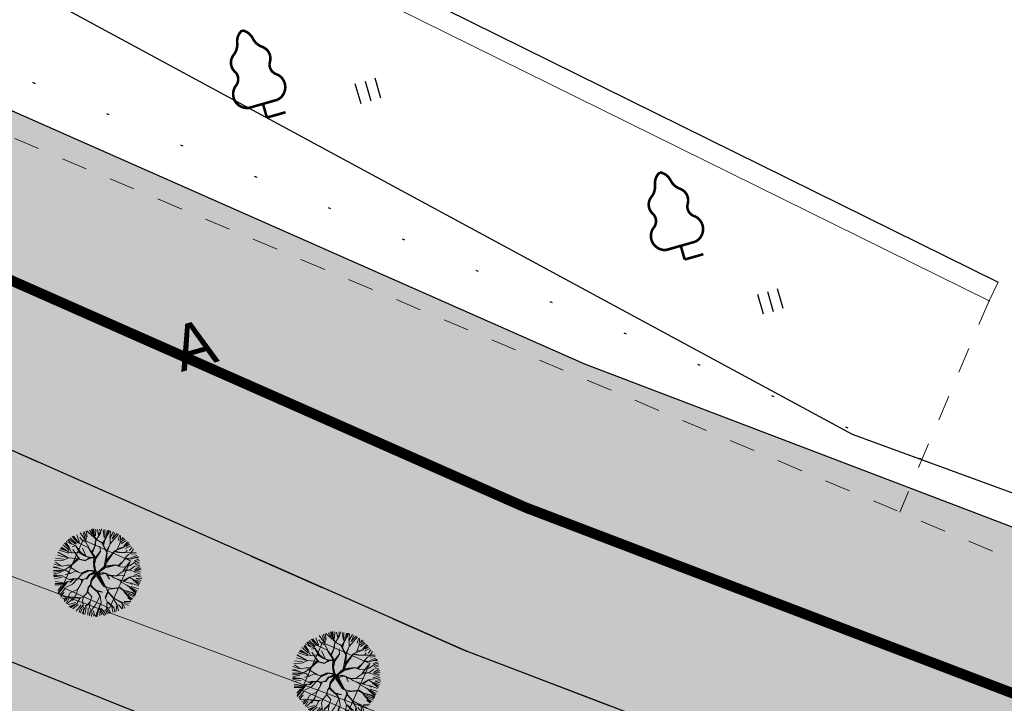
# Model space of a CAD drawing. Extents: x 4085 to 16488, y -65 to 12615.
# Tile 144 of 230: x 15291 to 15329, y 10623 to 10650. Entities that reach past the tile are written whole.
import ezdxf
from ezdxf.xclip import XClip

# ---------------------------------------------------------------- set-up
doc = ezdxf.new("R2010")
doc.units = 0
doc.header["$MEASUREMENT"] = 0
doc.header["$XCLIPFRAME"] = 0
for name, pattern in [('ACAD_ISO03W100', [30, 12, -18]), ('CONTI', [0]), ('STRIHSMALL', [1, 0.5, -0.5]), ('Д_ТРОТ_ТРУБА', [3, 1.5, -1.5]), ('ДОРОГИ_СТРОЯЩ', [9, 8, -1]), ('Контура низ откосов  Штриховая 0.1-0.5 - - - - - - -', [0.6, 0.1, -0.5]), ('РА_КОНТУРЫ', [1.5, 0, -1.5])]:
    doc.linetypes.add(name, pattern=pattern)
doc.layers.get('0').update_dxf_attribs({"color": 250, "linetype": 'CONTI'})
for name, color, linetype in [('(013) Газ', 30, 'ИК_Газопровод -------г--------'), ('(014) Водопровод', 5, 'ИК_Водопровод -------в--------'), ('(025) Дорога', 7, 'Continuous'), ('(036) Растительность', 7, 'Continuous'), ('(037) Контуры', 7, 'Контура низ откосов  Штриховая 0.1-0.5 - - - - - - -'), ('(038) Деревья', 7, 'Continuous'), ('(040) Ограда', 7, 'Continuous'), ('PI_TTDEFAULT', 5, 'CONTI')]:
    doc.layers.add(name, color=color, linetype=linetype)
for name, color, linetype, lineweight in [('.', 7, 'Continuous', 15), ('0ZG - GOR-INCE', 5, 'Continuous', 15), ('Cayxanh1', 98, 'Continuous', 30)]:
    doc.layers.add(name, color=color, linetype=linetype, lineweight=lineweight)
doc.styles.add('BM-431', font='txt')
doc.styles.get("Standard").update_dxf_attribs({"font": 'times.ttf'})
doc.linetypes.add('ИК_Водопровод -------в--------', pattern='A,9,-0.6,["В",Standard,S=1.2,R=0,X=0,Y=-0.6],-1.2', length=10.8)
doc.linetypes.add('ИК_Газопровод -------г--------', pattern='A,9,-0.6,["Г",Standard,S=1.2,R=0,X=0,Y=-0.6],-1.2', length=10.8)
doc.linetypes.add('ОГРАДА_ГЛИН', pattern='A,4,["|",Standard,S=0.8,R=0,X=0,Y=-0.8],0.5,["|",Standard,S=0.8,R=0,X=0,Y=-0.8],3.5', length=8)

# ---------------------------------------------------------------- blocks, each defined once
blk = doc.blocks.new('wedwedwedewdewd')
at = {"layer": '.', "linetype": 'Continuous'}
h = blk.add_hatch(color=256, dxfattribs=at)
h.dxf.hatch_style = 1
h.set_gradient(color1=(255, 217, 179), color2=(255, 209, 163), one_color=1, tint=0.82, name='HEMISPHERICAL')
h.paths.add_polyline_path([(16128.663, 10756.61), (16126.663, 10756.61), (16126.663, 10760.21), (16128.663, 10760.21)])
h.paths.add_polyline_path([(16137.663, 10756.61), (16139.663, 10756.61), (16139.663, 10760.21), (16137.663, 10760.21)])
h = blk.add_hatch(color=256, dxfattribs=at)
h.dxf.hatch_style = 1
h.set_gradient(color1=(255, 127, 127), color2=(255, 133, 133), one_color=1, tint=0.76, name='HEMISPHERICAL')
h.paths.add_polyline_path([(16133.163, 10760.21), (16133.163, 10756.61), (16137.663, 10756.61), (16137.663, 10760.21)])
h.paths.add_polyline_path([(16133.163, 10760.21), (16133.163, 10756.61), (16128.663, 10756.61), (16128.663, 10760.21)])
at = {"linetype": 'Continuous'}
for points in [[(16128.663, 10756.61), (16126.663, 10756.61), (16126.663, 10760.21), (16128.663, 10760.21)], [(16133.163, 10760.21), (16133.163, 10756.61), (16128.663, 10756.61), (16128.663, 10760.21)], [(16133.163, 10760.21), (16133.163, 10756.61), (16137.663, 10756.61), (16137.663, 10760.21)], [(16137.663, 10756.61), (16139.663, 10756.61), (16139.663, 10760.21), (16137.663, 10760.21)]]:
    blk.add_lwpolyline(points, close=True, dxfattribs=at)
for points in [[(16126.663, 10760.21), (16128.663, 10756.61)], [(16128.663, 10760.21), (16126.663, 10756.61)], [(16137.663, 10760.21), (16139.663, 10756.61)], [(16139.663, 10760.21), (16137.663, 10756.61)]]:
    blk.add_lwpolyline(points, dxfattribs=at)
blk = doc.blocks.new('qwdwqdwqdwqdwqdwqdwqdwqdwqdwq')
at = {"layer": 'Cayxanh1', "lineweight": 18, "extrusion": (-1.80213e-06, 5.58366e-05, 1)}
for p, q in [((16015.253, 11063.055, 9.176), (16015.163, 11063.169, 9.175)), ((16015.177, 11063.169, 9.175), (16015.25, 11063.073, 9.176)), ((16015.25, 11063.073, 9.176), (16015.192, 11063.183, 9.175)), ((16015.272, 11063.062, 9.176), (16015.203, 11063.191, 9.175)), ((16015.238, 11063.201, 9.175), (16015.289, 11063.08, 9.176)), ((16015.273, 11063.205, 9.175), (16015.337, 11063.119, 9.175)), ((16015.308, 11063.231, 9.175), (16015.342, 11063.192, 9.175)), ((16015.345, 11063.131, 9.175), (16015.324, 11063.175, 9.175)), ((16015.326, 11062.988, 9.176), (16015.353, 11063.168, 9.175)), ((16015.353, 11063.168, 9.175), (16015.342, 11063.249, 9.175)), ((16015.377, 11063.248, 9.175), (16015.457, 11063.118, 9.175)), ((16015.485, 11063.094, 9.176), (16015.405, 11063.263, 9.175)), ((16015.454, 11063.269, 9.175), (16015.479, 11063.174, 9.175)), ((16015.485, 11063.207, 9.175), (16015.474, 11063.28, 9.175)), ((16015.488, 11063.104, 9.176), (16015.485, 11063.207, 9.175)), ((16015.486, 11063.28, 9.175), (16015.492, 11063.211, 9.175)), ((16015.488, 11063.075, 9.176), (16015.5, 11063.284, 9.175)), ((16015.554, 11063.16, 9.175), (16015.515, 11063.28, 9.175)), ((16015.558, 11063.163, 9.175), (16015.574, 11063.291, 9.175)), ((16015.608, 11063.053, 9.176), (16015.558, 11063.163, 9.175)), ((16015.604, 11063.156, 9.175), (16015.652, 11063.289, 9.175)), ((16015.605, 11063.285, 9.175), (16015.604, 11063.156, 9.175)), ((16015.612, 11063.053, 9.176), (16015.683, 11063.29, 9.175)), ((16015.708, 11063.271, 9.175), (16015.725, 11063.177, 9.175)), ((16015.774, 11063.155, 9.175), (16015.727, 11063.286, 9.175)), ((16015.781, 11063.008, 9.176), (16015.774, 11063.155, 9.175)), ((16015.776, 11063.211, 9.175), (16015.811, 11063.271, 9.175)), ((16015.777, 11063.267, 9.175), (16015.776, 11063.211, 9.175)), ((16015.778, 11063.158, 9.175), (16015.833, 11063.256, 9.175)), ((16015.867, 11063.241, 9.175), (16015.806, 11063.142, 9.175)), ((16015.866, 11063.12, 9.176), (16015.897, 11063.227, 9.175)), ((16015.872, 11063.095, 9.176), (16015.931, 11063.223, 9.175)), ((16015.914, 11063.133, 9.175), (16015.953, 11063.201, 9.175)), ((16015.914, 11063.094, 9.176), (16015.991, 11063.18, 9.175)), ((16016, 11063.089, 9.176), (16016.017, 11063.166, 9.175)), ((16015.147, 11062.926, 9.176), (16014.992, 11063.013, 9.176)), ((16015.044, 11063.039, 9.176), (16015.147, 11062.926, 9.176)), ((16015.133, 11062.986, 9.176), (16015.056, 11063.071, 9.176)), ((16015.087, 11063.09, 9.176), (16015.147, 11062.995, 9.176)), ((16015.25, 11063.047, 9.176), (16015.093, 11063.1, 9.175)), ((16015.168, 11062.894, 9.176), (16015.133, 11062.986, 9.176)), ((16015.139, 11063.133, 9.175), (16015.208, 11063.089, 9.176)), ((16015.334, 11063.014, 9.176), (16015.253, 11063.055, 9.176)), ((16015.334, 11063.021, 9.176), (16015.272, 11063.062, 9.176)), ((16015.326, 11062.988, 9.176), (16015.355, 11062.893, 9.176)), ((16015.355, 11062.923, 9.176), (16015.326, 11062.988, 9.176)), ((16015.399, 11063.017, 9.176), (16015.334, 11063.021, 9.176)), ((16015.455, 11063.006, 9.176), (16015.334, 11063.014, 9.176)), ((16015.473, 11063.014, 9.176), (16015.399, 11063.017, 9.176)), ((16015.615, 11062.877, 9.176), (16015.455, 11063.006, 9.176)), ((16015.473, 11063.014, 9.176), (16015.488, 11063.104, 9.176)), ((16015.484, 11063.024, 9.176), (16015.488, 11062.999, 9.176)), ((16015.502, 11062.98, 9.176), (16015.488, 11063.075, 9.176)), ((16015.626, 11062.881, 9.176), (16015.502, 11062.98, 9.176)), ((16015.601, 11062.903, 9.176), (16015.612, 11063.049, 9.176)), ((16015.622, 11062.888, 9.176), (16015.608, 11063.053, 9.176)), ((16015.744, 11062.957, 9.176), (16015.781, 11063.008, 9.176)), ((16015.747, 11062.946, 9.176), (16015.828, 11062.971, 9.176)), ((16015.758, 11062.968, 9.176), (16015.832, 11062.975, 9.176)), ((16015.781, 11063.03, 9.176), (16015.872, 11063.099, 9.176)), ((16015.784, 11063.008, 9.176), (16015.872, 11063.095, 9.176)), ((16015.828, 11062.971, 9.176), (16015.949, 11063.025, 9.176)), ((16015.949, 11063.025, 9.176), (16016.133, 11063.108, 9.176)), ((16015.953, 11063.029, 9.176), (16015.96, 11063.076, 9.176)), ((16015.981, 11062.908, 9.176), (16016.018, 11063.01, 9.176)), ((16016.018, 11063.01, 9.176), (16016.048, 11063.05, 9.176)), ((16016.048, 11063.05, 9.176), (16016.063, 11063.149, 9.175)), ((16016.06, 11063.033, 9.176), (16016.146, 11063.08, 9.176)), ((16016.085, 11062.973, 9.176), (16016.172, 11063.058, 9.176)), ((16016.109, 11062.958, 9.176), (16016.201, 11063.053, 9.176)), ((16016.143, 11062.995, 9.176), (16016.209, 11063.042, 9.176)), ((16016.143, 11062.987, 9.176), (16016.216, 11063.027, 9.176)), ((16016.167, 11062.946, 9.176), (16016.236, 11063.006, 9.176)), ((16016.201, 11062.947, 9.176), (16016.26, 11062.99, 9.176)), ((16016.201, 11062.903, 9.176), (16016.274, 11062.963, 9.176)), ((16014.919, 11062.753, 9.176), (16014.831, 11062.79, 9.176)), ((16015.008, 11062.776, 9.176), (16014.841, 11062.812, 9.176)), ((16015.004, 11062.793, 9.176), (16014.858, 11062.846, 9.176)), ((16015.021, 11062.822, 9.176), (16014.879, 11062.885, 9.176)), ((16015.021, 11062.825, 9.176), (16014.894, 11062.888, 9.176)), ((16015.047, 11062.825, 9.176), (16014.905, 11062.903, 9.176)), ((16015.06, 11062.836, 9.176), (16014.953, 11062.949, 9.176)), ((16015.252, 11062.82, 9.176), (16015.021, 11062.822, 9.176)), ((16015.095, 11062.891, 9.176), (16015.022, 11062.931, 9.176)), ((16015.161, 11062.891, 9.176), (16015.095, 11062.891, 9.176)), ((16015.259, 11062.824, 9.176), (16015.168, 11062.894, 9.176)), ((16015.398, 11062.732, 9.176), (16015.252, 11062.82, 9.176)), ((16015.438, 11062.688, 9.176), (16015.267, 11062.806, 9.176)), ((16015.355, 11062.893, 9.176), (16015.351, 11062.769, 9.176)), ((16015.366, 11062.761, 9.176), (16015.355, 11062.923, 9.176)), ((16015.498, 11062.845, 9.176), (16015.447, 11062.936, 9.176)), ((16015.46, 11062.698, 9.176), (16015.494, 11062.841, 9.176)), ((16015.475, 11062.694, 9.176), (16015.498, 11062.845, 9.176)), ((16015.683, 11062.605, 9.176), (16015.615, 11062.877, 9.176)), ((16015.676, 11062.712, 9.176), (16015.626, 11062.881, 9.176)), ((16015.673, 11062.738, 9.176), (16015.736, 11062.942, 9.176)), ((16015.684, 11062.716, 9.176), (16015.706, 11062.803, 9.176)), ((16015.694, 11062.704, 9.176), (16015.744, 11062.957, 9.176)), ((16015.922, 11062.736, 9.176), (16015.966, 11062.835, 9.176)), ((16015.944, 11062.736, 9.176), (16015.958, 11062.783, 9.176)), ((16015.958, 11062.783, 9.176), (16015.985, 11062.9, 9.176)), ((16015.985, 11062.9, 9.176), (16016.109, 11062.958, 9.176)), ((16015.992, 11062.923, 9.176), (16016.106, 11062.955, 9.176)), ((16016.028, 11062.75, 9.176), (16016.131, 11062.827, 9.176)), ((16016.05, 11062.681, 9.176), (16016.095, 11062.882, 9.176)), ((16016.131, 11062.827, 9.176), (16016.201, 11062.947, 9.176)), ((16016.16, 11062.742, 9.176), (16016.223, 11062.852, 9.176)), ((16016.218, 11062.89, 9.176), (16016.278, 11062.932, 9.176)), ((16016.235, 11062.86, 9.176), (16016.295, 11062.902, 9.176)), ((16016.243, 11062.786, 9.176), (16016.304, 11062.881, 9.176)), ((16016.248, 11062.753, 9.176), (16016.336, 11062.869, 9.176)), ((16016.248, 11062.753, 9.176), (16016.355, 11062.847, 9.176)), ((16016.269, 11062.743, 9.176), (16016.359, 11062.803, 9.176)), ((16016.277, 11062.679, 9.176), (16016.368, 11062.777, 9.176)), ((16014.892, 11062.588, 9.176), (16014.764, 11062.574, 9.176)), ((16014.772, 11062.589, 9.176), (16014.845, 11062.592, 9.176)), ((16014.944, 11062.581, 9.176), (16014.775, 11062.611, 9.176)), ((16014.938, 11062.613, 9.176), (16014.788, 11062.665, 9.176)), ((16014.937, 11062.643, 9.176), (16014.802, 11062.706, 9.176)), ((16014.93, 11062.742, 9.176), (16014.814, 11062.756, 9.176)), ((16014.921, 11062.665, 9.176), (16014.818, 11062.73, 9.176)), ((16015.021, 11062.752, 9.176), (16014.919, 11062.753, 9.176)), ((16015.006, 11062.591, 9.176), (16014.937, 11062.643, 9.176)), ((16015.002, 11062.591, 9.176), (16014.944, 11062.581, 9.176)), ((16015.018, 11062.749, 9.176), (16014.963, 11062.709, 9.176)), ((16015.174, 11062.543, 9.176), (16014.995, 11062.661, 9.176)), ((16015.116, 11062.657, 9.176), (16015.002, 11062.591, 9.176)), ((16015.16, 11062.671, 9.176), (16015.021, 11062.752, 9.176)), ((16015.131, 11062.668, 9.176), (16015.021, 11062.749, 9.176)), ((16015.105, 11062.594, 9.176), (16015.189, 11062.55, 9.176)), ((16015.251, 11062.641, 9.176), (16015.116, 11062.657, 9.176)), ((16015.244, 11062.652, 9.176), (16015.131, 11062.668, 9.176)), ((16015.277, 11062.652, 9.176), (16015.157, 11062.759, 9.176)), ((16015.27, 11062.644, 9.176), (16015.16, 11062.671, 9.176)), ((16015.347, 11062.644, 9.176), (16015.262, 11062.645, 9.176)), ((16015.376, 11062.659, 9.176), (16015.27, 11062.644, 9.176)), ((16015.383, 11062.659, 9.176), (16015.306, 11062.568, 9.176)), ((16015.361, 11062.655, 9.176), (16015.306, 11062.568, 9.176)), ((16015.427, 11062.688, 9.176), (16015.376, 11062.659, 9.176)), ((16015.431, 11062.673, 9.176), (16015.383, 11062.659, 9.176)), ((16015.471, 11062.684, 9.176), (16015.398, 11062.732, 9.176)), ((16015.431, 11062.673, 9.176), (16015.474, 11062.57, 9.176)), ((16015.457, 11062.647, 9.176), (16015.438, 11062.688, 9.176)), ((16015.485, 11062.555, 9.176), (16015.46, 11062.68, 9.176)), ((16015.492, 11062.567, 9.176), (16015.471, 11062.684, 9.176)), ((16015.604, 11062.442, 9.176), (16015.683, 11062.605, 9.176)), ((16015.604, 11062.442, 9.176), (16015.697, 11062.595, 9.176)), ((16015.646, 11062.485, 9.176), (16015.705, 11062.583, 9.176)), ((16015.694, 11062.697, 9.176), (16015.676, 11062.712, 9.176)), ((16015.697, 11062.595, 9.176), (16015.68, 11062.693, 9.176)), ((16015.705, 11062.595, 9.176), (16015.694, 11062.697, 9.176)), ((16015.705, 11062.635, 9.176), (16015.87, 11062.729, 9.176)), ((16015.712, 11062.613, 9.176), (16015.844, 11062.7, 9.176)), ((16015.716, 11062.595, 9.176), (16015.878, 11062.721, 9.176)), ((16015.87, 11062.729, 9.176), (16015.944, 11062.736, 9.176)), ((16015.878, 11062.721, 9.176), (16015.973, 11062.728, 9.176)), ((16015.972, 11062.542, 9.176), (16016.053, 11062.677, 9.176)), ((16015.973, 11062.728, 9.176), (16016.028, 11062.75, 9.176)), ((16015.983, 11062.542, 9.176), (16016.119, 11062.611, 9.176)), ((16016.053, 11062.677, 9.176), (16016.156, 11062.742, 9.176)), ((16016.057, 11062.703, 9.176), (16016.16, 11062.746, 9.176)), ((16016.122, 11062.497, 9.176), (16016.21, 11062.614, 9.176)), ((16016.151, 11062.508, 9.176), (16016.218, 11062.621, 9.176)), ((16016.156, 11062.742, 9.176), (16016.248, 11062.753, 9.176)), ((16016.21, 11062.614, 9.176), (16016.339, 11062.705, 9.176)), ((16016.218, 11062.614, 9.176), (16016.445, 11062.587, 9.176)), ((16016.302, 11062.593, 9.176), (16016.44, 11062.557, 9.176)), ((16016.337, 11062.653, 9.176), (16016.441, 11062.691, 9.176)), ((16016.337, 11062.648, 9.176), (16016.445, 11062.648, 9.176)), ((16016.337, 11062.618, 9.176), (16016.445, 11062.622, 9.176)), ((16016.339, 11062.705, 9.176), (16016.42, 11062.708, 9.176)), ((16016.346, 11062.713, 9.176), (16016.398, 11062.747, 9.176)), ((16014.756, 11062.49, 9.176), (16014.969, 11062.482, 9.176)), ((16014.907, 11062.42, 9.176), (16014.756, 11062.373, 9.176)), ((16014.98, 11062.482, 9.176), (16014.76, 11062.501, 9.176)), ((16014.951, 11062.566, 9.176), (16014.761, 11062.541, 9.176)), ((16014.95, 11062.471, 9.176), (16014.769, 11062.442, 9.176)), ((16014.99, 11062.482, 9.176), (16014.898, 11062.387, 9.176)), ((16015.166, 11062.543, 9.176), (16014.99, 11062.482, 9.176)), ((16015.148, 11062.532, 9.176), (16015.089, 11062.375, 9.176)), ((16015.167, 11062.528, 9.176), (16015.096, 11062.378, 9.176)), ((16015.306, 11062.568, 9.176), (16015.166, 11062.543, 9.176)), ((16015.17, 11062.532, 9.176), (16015.299, 11062.56, 9.176)), ((16015.426, 11062.413, 9.176), (16015.326, 11062.311, 9.176)), ((16015.429, 11062.41, 9.176), (16015.345, 11062.311, 9.176)), ((16015.359, 11062.311, 9.176), (16015.448, 11062.413, 9.176)), ((16015.54, 11062.456, 9.176), (16015.426, 11062.413, 9.176)), ((16015.551, 11062.442, 9.176), (16015.429, 11062.41, 9.176)), ((16015.554, 11062.445, 9.176), (16015.482, 11062.548, 9.176)), ((16015.546, 11062.471, 9.176), (16015.485, 11062.555, 9.176)), ((16015.604, 11062.442, 9.176), (16015.488, 11062.34, 9.176)), ((16015.55, 11062.486, 9.176), (16015.492, 11062.567, 9.176)), ((16015.492, 11062.354, 9.176), (16015.565, 11062.453, 9.176)), ((16015.583, 11062.445, 9.176), (16015.492, 11062.354, 9.176)), ((16015.609, 11062.441, 9.176), (16015.546, 11062.471, 9.176)), ((16015.609, 11062.441, 9.176), (16015.55, 11062.486, 9.176)), ((16015.583, 11062.416, 9.176), (16015.557, 11062.27, 9.176)), ((16015.604, 11062.442, 9.176), (16015.561, 11062.262, 9.176)), ((16015.604, 11062.442, 9.176), (16015.627, 11062.379, 9.176)), ((16015.631, 11062.463, 9.176), (16015.624, 11062.441, 9.176)), ((16015.624, 11062.441, 9.176), (16015.638, 11062.382, 9.176)), ((16015.638, 11062.382, 9.176), (16015.645, 11062.441, 9.176)), ((16015.645, 11062.441, 9.176), (16015.646, 11062.485, 9.176)), ((16015.646, 11062.452, 9.176), (16015.719, 11062.499, 9.176)), ((16015.649, 11062.438, 9.176), (16015.705, 11062.481, 9.176)), ((16015.653, 11062.43, 9.176), (16015.864, 11062.264, 9.176)), ((16015.653, 11062.412, 9.176), (16015.816, 11062.286, 9.176)), ((16015.656, 11062.375, 9.176), (16015.653, 11062.412, 9.176)), ((16015.664, 11062.423, 9.176), (16015.748, 11062.492, 9.176)), ((16015.705, 11062.481, 9.176), (16015.756, 11062.499, 9.176)), ((16015.748, 11062.492, 9.176), (16015.785, 11062.492, 9.176)), ((16015.756, 11062.499, 9.176), (16015.869, 11062.499, 9.176)), ((16015.785, 11062.492, 9.176), (16015.876, 11062.425, 9.176)), ((16015.807, 11062.481, 9.176), (16015.884, 11062.495, 9.176)), ((16015.858, 11062.499, 9.176), (16015.972, 11062.542, 9.176)), ((16015.869, 11062.499, 9.176), (16015.942, 11062.483, 9.176)), ((16015.899, 11062.498, 9.176), (16015.976, 11062.542, 9.176)), ((16015.942, 11062.483, 9.176), (16016.122, 11062.497, 9.176)), ((16016.005, 11062.483, 9.176), (16016.082, 11062.479, 9.176)), ((16016.063, 11062.49, 9.176), (16016.118, 11062.461, 9.176)), ((16016.118, 11062.461, 9.176), (16016.228, 11062.453, 9.176)), ((16016.133, 11062.501, 9.176), (16016.269, 11062.515, 9.176)), ((16016.228, 11062.453, 9.176), (16016.455, 11062.411, 9.176)), ((16016.269, 11062.515, 9.176), (16016.32, 11062.511, 9.176)), ((16016.271, 11062.455, 9.176), (16016.452, 11062.437, 9.176)), ((16016.276, 11062.528, 9.176), (16016.44, 11062.536, 9.176)), ((16016.301, 11062.433, 9.176), (16016.451, 11062.385, 9.176)), ((16016.314, 11062.468, 9.176), (16016.461, 11062.484, 9.176)), ((16014.898, 11062.387, 9.176), (16014.762, 11062.321, 9.176)), ((16014.885, 11062.269, 9.176), (16014.773, 11062.257, 9.176)), ((16014.927, 11062.28, 9.176), (16014.785, 11062.303, 9.176)), ((16014.85, 11062.215, 9.176), (16014.788, 11062.201, 9.176)), ((16014.887, 11062.215, 9.176), (16014.795, 11062.19, 9.176)), ((16014.966, 11062.204, 9.176), (16014.819, 11062.14, 9.176)), ((16014.96, 11062.222, 9.176), (16014.832, 11062.219, 9.176)), ((16015.059, 11062.236, 9.176), (16014.887, 11062.215, 9.176)), ((16015.016, 11062.342, 9.176), (16014.927, 11062.28, 9.176)), ((16015.1, 11062.371, 9.176), (16014.985, 11062.2, 9.176)), ((16015.096, 11062.378, 9.176), (16015.016, 11062.342, 9.176)), ((16015.272, 11062.304, 9.176), (16015.056, 11062.331, 9.176)), ((16015.143, 11062.217, 9.176), (16015.058, 11062.163, 9.176)), ((16015.139, 11062.221, 9.176), (16015.059, 11062.236, 9.176)), ((16015.209, 11062.297, 9.176), (16015.139, 11062.221, 9.176)), ((16015.345, 11062.311, 9.176), (16015.209, 11062.297, 9.176)), ((16015.352, 11062.307, 9.176), (16015.263, 11062.048, 9.176)), ((16015.406, 11062.208, 9.176), (16015.348, 11062.201, 9.176)), ((16015.399, 11062.208, 9.176), (16015.409, 11062.098, 9.176)), ((16015.447, 11062.241, 9.176), (16015.406, 11062.208, 9.176)), ((16015.465, 11062.263, 9.176), (16015.407, 11062.212, 9.176)), ((16015.409, 11062.084, 9.176), (16015.414, 11062.205, 9.176)), ((16015.473, 11062.256, 9.176), (16015.447, 11062.241, 9.176)), ((16015.484, 11062.358, 9.176), (16015.465, 11062.263, 9.176)), ((16015.488, 11062.34, 9.176), (16015.473, 11062.256, 9.176)), ((16015.561, 11062.262, 9.176), (16015.582, 11062.171, 9.176)), ((16015.609, 11062.379, 9.176), (16015.575, 11062.266, 9.176)), ((16015.575, 11062.266, 9.176), (16015.589, 11062.178, 9.176)), ((16015.627, 11062.379, 9.176), (16015.824, 11062.253, 9.176)), ((16015.813, 11062.272, 9.176), (16015.656, 11062.375, 9.176)), ((16015.816, 11062.286, 9.176), (16015.674, 11062.379, 9.176)), ((16015.864, 11062.264, 9.176), (16015.813, 11062.272, 9.176)), ((16015.824, 11062.253, 9.176), (16015.894, 11062.249, 9.176)), ((16015.875, 11062.264, 9.176), (16015.912, 11062.264, 9.176)), ((16015.894, 11062.249, 9.176), (16015.941, 11062.19, 9.176)), ((16015.912, 11062.264, 9.176), (16015.988, 11062.281, 9.176)), ((16015.93, 11062.242, 9.176), (16015.955, 11062.19, 9.176)), ((16015.933, 11062.242, 9.176), (16016.007, 11062.278, 9.176)), ((16015.988, 11062.281, 9.176), (16016.128, 11062.362, 9.176)), ((16016.007, 11062.278, 9.176), (16016.125, 11062.35, 9.176)), ((16016.125, 11062.35, 9.176), (16016.223, 11062.332, 9.176)), ((16016.128, 11062.362, 9.176), (16016.212, 11062.342, 9.176)), ((16016.212, 11062.342, 9.176), (16016.399, 11062.36, 9.176)), ((16016.223, 11062.332, 9.176), (16016.373, 11062.269, 9.176)), ((16016.362, 11062.257, 9.176), (16016.227, 11062.324, 9.176)), ((16016.388, 11062.374, 9.176), (16016.234, 11062.346, 9.176)), ((16016.284, 11062.33, 9.176), (16016.443, 11062.325, 9.176)), ((16016.322, 11062.304, 9.176), (16016.451, 11062.299, 9.176)), ((16016.343, 11062.244, 9.176), (16016.421, 11062.221, 9.176)), ((16016.427, 11062.239, 9.176), (16016.362, 11062.257, 9.176)), ((16016.435, 11062.25, 9.176), (16016.366, 11062.265, 9.176)), ((16016.373, 11062.269, 9.176), (16016.443, 11062.264, 9.176)), ((16016.457, 11062.367, 9.176), (16016.388, 11062.374, 9.176)), ((16016.399, 11062.36, 9.176), (16016.454, 11062.341, 9.176)), ((16016.457, 11062.356, 9.176), (16016.414, 11062.363, 9.176)), ((16014.985, 11062.2, 9.176), (16014.827, 11062.105, 9.176)), ((16015.021, 11062.115, 9.176), (16014.856, 11062.065, 9.176)), ((16014.93, 11062.072, 9.176), (16014.856, 11062.057, 9.176)), ((16014.961, 11062.161, 9.176), (16014.858, 11062.084, 9.176)), ((16014.867, 11062.043, 9.176), (16014.93, 11062.072, 9.176)), ((16014.875, 11062.028, 9.176), (16015.01, 11062.108, 9.176)), ((16015.026, 11062.083, 9.176), (16014.9, 11062.002, 9.176)), ((16015.168, 11062.103, 9.176), (16015.021, 11062.115, 9.176)), ((16015.157, 11062.049, 9.176), (16015.085, 11061.767, 9.176)), ((16015.149, 11062.052, 9.176), (16015.098, 11061.961, 9.176)), ((16015.212, 11062.07, 9.176), (16015.149, 11062.052, 9.176)), ((16015.263, 11062.048, 9.176), (16015.163, 11061.935, 9.176)), ((16015.238, 11062.158, 9.176), (16015.168, 11062.103, 9.176)), ((16015.175, 11062.1, 9.176), (16015.238, 11062.143, 9.176)), ((16015.238, 11062.143, 9.176), (16015.201, 11062.07, 9.176)), ((16015.252, 11062.154, 9.176), (16015.212, 11062.07, 9.176)), ((16015.348, 11062.201, 9.176), (16015.238, 11062.158, 9.176)), ((16015.355, 11062.194, 9.176), (16015.252, 11062.154, 9.176)), ((16015.399, 11062.186, 9.176), (16015.355, 11062.194, 9.176)), ((16015.409, 11062.098, 9.176), (16015.391, 11061.992, 9.176)), ((16015.592, 11062.017, 9.176), (16015.559, 11061.925, 9.176)), ((16015.575, 11062.167, 9.176), (16015.567, 11062.112, 9.176)), ((16015.567, 11062.112, 9.176), (16015.585, 11062.009, 9.176)), ((16015.586, 11062.156, 9.176), (16015.571, 11062.116, 9.176)), ((16015.571, 11062.116, 9.176), (16015.596, 11062.024, 9.176)), ((16015.582, 11062.171, 9.176), (16015.626, 11062.145, 9.176)), ((16015.589, 11062.178, 9.176), (16015.641, 11062.152, 9.176)), ((16015.596, 11062.024, 9.176), (16015.702, 11061.972, 9.176)), ((16015.626, 11062.145, 9.176), (16015.765, 11062.104, 9.176)), ((16015.641, 11062.152, 9.176), (16015.746, 11062.118, 9.176)), ((16015.86, 11062.143, 9.176), (16015.725, 11062.126, 9.176)), ((16015.765, 11062.118, 9.176), (16015.841, 11062.056, 9.176)), ((16015.765, 11062.104, 9.176), (16015.838, 11062.045, 9.176)), ((16015.768, 11062.118, 9.176), (16015.86, 11062.143, 9.176)), ((16015.838, 11062.045, 9.176), (16015.829, 11061.862, 9.176)), ((16015.845, 11062.052, 9.176), (16015.914, 11061.942, 9.176)), ((16015.937, 11062.187, 9.176), (16015.944, 11062.066, 9.176)), ((16015.941, 11062.19, 9.176), (16016.105, 11062.116, 9.176)), ((16015.944, 11062.066, 9.176), (16016.013, 11062.011, 9.176)), ((16015.959, 11062.066, 9.176), (16015.948, 11062.183, 9.176)), ((16015.955, 11062.19, 9.176), (16016.101, 11062.127, 9.176)), ((16016.094, 11062.113, 9.176), (16016.211, 11062.032, 9.176)), ((16016.101, 11062.127, 9.176), (16016.28, 11062.104, 9.176)), ((16016.105, 11062.116, 9.176), (16016.292, 11062.119, 9.176)), ((16016.209, 11062.012, 9.176), (16016.247, 11061.908, 9.176)), ((16016.211, 11062.032, 9.176), (16016.284, 11061.936, 9.176)), ((16016.239, 11062.042, 9.176), (16016.329, 11062.003, 9.176)), ((16016.28, 11062.104, 9.176), (16016.338, 11062.012, 9.176)), ((16016.292, 11062.119, 9.176), (16016.416, 11062.158, 9.176)), ((16016.304, 11062.102, 9.176), (16016.372, 11062.033, 9.176)), ((16016.313, 11062.145, 9.176), (16016.429, 11062.2, 9.176)), ((16016.325, 11062.111, 9.176), (16016.416, 11062.11, 9.176)), ((16015.085, 11061.997, 9.176), (16014.935, 11061.959, 9.176)), ((16015.094, 11061.984, 9.176), (16014.951, 11061.924, 9.176)), ((16015.098, 11061.961, 9.176), (16014.958, 11061.896, 9.176)), ((16015.081, 11061.924, 9.176), (16015.054, 11061.821, 9.176)), ((16015.123, 11061.997, 9.176), (16015.078, 11061.782, 9.176)), ((16015.162, 11061.902, 9.176), (16015.123, 11061.751, 9.176)), ((16015.179, 11061.837, 9.176), (16015.149, 11061.742, 9.176)), ((16015.5, 11061.852, 9.176), (16015.228, 11061.77, 9.176)), ((16015.246, 11061.777, 9.176), (16015.522, 11061.874, 9.176)), ((16015.291, 11061.876, 9.176), (16015.279, 11061.715, 9.176)), ((16015.391, 11061.992, 9.176), (16015.291, 11061.876, 9.176)), ((16015.408, 11061.893, 9.176), (16015.389, 11061.758, 9.176)), ((16015.394, 11061.999, 9.176), (16015.408, 11061.893, 9.176)), ((16015.503, 11061.852, 9.176), (16015.492, 11061.743, 9.176)), ((16015.562, 11061.918, 9.176), (16015.503, 11061.852, 9.176)), ((16015.559, 11061.925, 9.176), (16015.565, 11061.834, 9.176)), ((16015.565, 11061.834, 9.176), (16015.613, 11061.757, 9.176)), ((16015.705, 11061.848, 9.176), (16015.664, 11061.76, 9.176)), ((16015.716, 11061.851, 9.176), (16015.668, 11061.753, 9.176)), ((16015.702, 11061.972, 9.176), (16015.716, 11061.851, 9.176)), ((16015.709, 11061.881, 9.176), (16015.705, 11061.848, 9.176)), ((16015.716, 11061.851, 9.176), (16015.748, 11061.767, 9.176)), ((16015.829, 11061.862, 9.176), (16015.788, 11061.675, 9.176)), ((16015.906, 11061.927, 9.176), (16015.913, 11061.813, 9.176)), ((16015.914, 11061.942, 9.176), (16015.924, 11061.832, 9.176)), ((16015.921, 11061.832, 9.176), (16015.949, 11061.659, 9.176)), ((16015.924, 11061.832, 9.176), (16016.074, 11061.743, 9.176)), ((16015.954, 11061.845, 9.176), (16016.091, 11061.776, 9.176)), ((16016.013, 11062.011, 9.176), (16016.053, 11061.882, 9.176)), ((16016.024, 11062, 9.176), (16016.17, 11061.959, 9.176)), ((16016.031, 11062.011, 9.176), (16016.177, 11061.962, 9.176)), ((16016.044, 11061.867, 9.176), (16016.104, 11061.797, 9.176)), ((16016.053, 11061.882, 9.176), (16016.144, 11061.812, 9.176)), ((16016.066, 11061.905, 9.176), (16016.16, 11061.84, 9.176)), ((16016.135, 11061.956, 9.176), (16016.19, 11061.87, 9.176)), ((16016.177, 11061.962, 9.176), (16016.228, 11061.885, 9.176)), ((16015.228, 11061.77, 9.176), (16015.151, 11061.723, 9.176)), ((16015.261, 11061.763, 9.176), (16015.204, 11061.708, 9.176)), ((16015.265, 11061.759, 9.176), (16015.239, 11061.695, 9.176)), ((16015.279, 11061.715, 9.176), (16015.253, 11061.678, 9.176)), ((16015.312, 11061.776, 9.176), (16015.303, 11061.656, 9.176)), ((16015.381, 11061.797, 9.176), (16015.324, 11061.66, 9.176)), ((16015.463, 11061.745, 9.176), (16015.35, 11061.651, 9.176)), ((16015.492, 11061.743, 9.176), (16015.378, 11061.619, 9.176)), ((16015.403, 11061.622, 9.176), (16015.473, 11061.713, 9.176)), ((16015.492, 11061.739, 9.176), (16015.418, 11061.615, 9.176)), ((16015.519, 11061.732, 9.176), (16015.462, 11061.612, 9.176)), ((16015.579, 11061.749, 9.176), (16015.539, 11061.598, 9.176)), ((16015.613, 11061.757, 9.176), (16015.59, 11061.673, 9.176)), ((16015.59, 11061.673, 9.176), (16015.601, 11061.595, 9.176)), ((16015.616, 11061.757, 9.176), (16015.689, 11061.602, 9.176)), ((16015.621, 11061.68, 9.176), (16015.63, 11061.602, 9.176)), ((16015.668, 11061.753, 9.176), (16015.663, 11061.599, 9.176)), ((16015.686, 11061.739, 9.176), (16015.72, 11061.61, 9.176)), ((16015.725, 11061.752, 9.176), (16015.78, 11061.619, 9.176)), ((16015.748, 11061.767, 9.176), (16015.887, 11061.649, 9.176)), ((16015.788, 11061.675, 9.176), (16015.813, 11061.62, 9.176)), ((16015.819, 11061.679, 9.176), (16015.849, 11061.623, 9.176)), ((16015.833, 11061.747, 9.176), (16015.906, 11061.665, 9.176)), ((16015.923, 11061.656, 9.176), (16015.909, 11061.806, 9.176)), ((16015.913, 11061.813, 9.176), (16015.938, 11061.66, 9.176)), ((16015.958, 11061.786, 9.176), (16015.992, 11061.699, 9.176)), ((16015.962, 11061.785, 9.176), (16016.022, 11061.734, 9.176))]:
    blk.add_line(p, q, dxfattribs=at)
blk = doc.blocks.new('QWEFEWFEWFEWF')
at = {"lineweight": 0}
h = blk.add_hatch(color=103, dxfattribs=at)
h.dxf.hatch_style = 1
h.paths.add_polyline_path([(15923.366, 10361.293), (15924.366, 10361.293), (15924.366, 10360.293), (15923.366, 10360.293)])
at = {"linetype": 'Continuous', "lineweight": 0}
blk.add_lwpolyline([(15923.366, 10361.293), (15924.366, 10361.293), (15924.366, 10360.293), (15923.366, 10360.293)], close=True, dxfattribs=at)
at = {"linetype": 'Continuous'}
blk.add_blockref('qwdwqdwqdwqdwqdwqdwqdwqdwqdwq', (-91.738, -701.623), dxfattribs=at)
blk = doc.blocks.new('karagach')
at = {"const_width": 0.05}
for points in [[(0, 1.75, 0.246034), (-0.156, 1.546, 0.489079)], [(0, 1.75, -0.246034), (0.156, 1.546, -0.489079)], [(-0.277, 1.346, 0.181567), (-0.156, 1.546, 0.303004)], [(0.277, 1.346, -0.181567), (0.156, 1.546, -0.303004)], [(-0.277, 1.346, 0.430853), (-0.341, 1.004, 0.548276)], [(0.277, 1.346, -0.430853), (0.341, 1.004, -0.548276)], [(-0.42, 0.746, 0.383603), (-0.341, 1.004, 0.352912)], [(0.42, 0.746, -0.383603), (0.341, 1.004, -0.352912)], [(-0.42, 0.746, 0.626949), (-0.291, 0.275, 0.702465)], [(0.42, 0.746, -0.626949), (0.291, 0.275, -0.702465)]]:
    blk.add_lwpolyline(points, format="xyb", dxfattribs=at)
for points in [[(0, 0.275), (-0.291, 0.275)], [(0, 0), (0, 0.275)], [(0, 0.275), (0.291, 0.275)], [(0, 0), (0.375, 0)]]:
    blk.add_lwpolyline(points, dxfattribs=at)
blk.add_lwpolyline([(0, 0), (0, 0.275)])
blk = doc.blocks.new('I04020')
for p, q in [((-0.8, 0), (-0.8, 1.6)), ((0, 1.6), (0, 0)), ((0.8, 0), (0.8, 1.6))]:
    blk.add_line(p, q)
blk = doc.blocks.new('DWQDWQDWQDW')
at = {"layer": '(013) Газ', "color": 253, "elevation": -293.957, "flags": 128}
blk.add_lwpolyline([(16593.835, 8974.11), (16588.965, 8968.737), (16632.987, 8943.083), (16704.89, 8901.987), (16713.495, 8898.602), (16716.296, 8902.061), (16753.916, 8891.037), (16792.227, 8888.711), (16830.895, 8890.879), (16830.509, 8918.831)], dxfattribs=at)
at = {"layer": '(014) Водопровод', "color": 253, "elevation": -0.214, "flags": 128}
blk.add_lwpolyline([(16576.371, 8963.693), (16647.22, 8922.774), (16676.617, 8903.064), (16729.179, 8880.612), (16787.815, 8871.699), (16848.046, 8870.409), (16903.728, 8877.875), (16942.087, 8888.592), (16968.858, 8898.019), (16985.978, 8906.188), (17005.343, 8917.326), (17029.564, 8932.374), (17030.321, 8934.643)], dxfattribs=at)
at = {"layer": '(025) Дорога', "color": 253, "linetype": 'Д_ТРОТ_ТРУБА', "elevation": -0.401, "flags": 128}
blk.add_lwpolyline([(16566.957, 8968.775), (16581.36, 8962.58), (16593.925, 8956.538), (16606.683, 8949.316), (16619.49, 8941.466), (16632.352, 8933.528), (16644.738, 8925.951), (16657.888, 8918.769), (16670.947, 8911.584), (16683.912, 8904.282), (16697.343, 8897.969), (16711.112, 8892.343), (16724.922, 8887.513), (16739.107, 8883.504), (16753.619, 8880.664), (16784.587, 8877.32), (16810.589, 8875.154), (16851.882, 8872.594), (16870.905, 8873.19), (16896.328, 8876.784), (16922.735, 8884.705), (16937.645, 8890.028), (16946.155, 8892.231), (16961.101, 8897.336), (16974.974, 8903.031), (16988.476, 8909.838), (17001.443, 8917.787), (17014.223, 8926.215), (17017.813, 8929.256)], dxfattribs=at)
at = {"layer": '(037) Контуры', "color": 253, "linetype": 'РА_КОНТУРЫ', "elevation": -0.083, "flags": 128}
blk.add_lwpolyline([(16706.226, 8901.462), (16681.799, 8912.504), (16644.338, 8933.392), (16631.168, 8941.231), (16629.117, 8942.433), (16630.204, 8945.343), (16634.776, 8945.563)], dxfattribs=at)
at = {"layer": '(040) Ограда', "color": 253, "linetype": 'ОГРАДА_ГЛИН', "ltscale": 0.5, "elevation": -0.083, "flags": 128}
blk.add_lwpolyline([(16638.844, 8952.478), (16634.091, 8943.391), (16685.115, 8916.714), (16707.779, 8904.854)], dxfattribs=at)
at = {"color": 253, "linetype": 'Continuous'}
blk.add_line((16707.593, 8904.499, -0.083), (16707.779, 8904.854, -0.083), dxfattribs=at)
for points, elevation in [([(16638.489, 8952.664), (16633.551, 8943.222), (16684.93, 8916.36), (16707.593, 8904.499)], -0.083), ([(16683.123, 8901.797), (16733.634, 8881.659)], 0.021)]:
    blk.add_lwpolyline(points, dxfattribs=dict(at, elevation=elevation))
at = {"color": 253, "linetype": 'STRIHSMALL'}
for points, elevation in [([(16683.383, 8910.535), (16713.863, 8896.817), (16737.536, 8889.269), (16798.085, 8881.262), (16829.053, 8879.046), (16831.149, 8881.718), (16831.256, 8899.907), (16831.359, 8917.283)], -0.108), ([(16707.593, 8904.499), (16705.774, 8900.458)], -0.083)]:
    blk.add_lwpolyline(points, dxfattribs=dict(at, elevation=elevation))
at = {"layer": 'PI_TTDEFAULT', "color": 253}
for p in [(16707.593, 8904.499), (16697.343, 8897.969, -0.04)]:
    blk.add_point(p, dxfattribs=at)
at = {"layer": '(036) Растительность', "color": 253, "linetype": 'Continuous', "extrusion": (-0.010635, -0.002758, 0.99994), "xscale": 0.25, "yscale": 0.25, "zscale": 0.25, "rotation": 14.53837778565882}
for p in [(16691.679, 8907.304, -496.064), (16699.352, 8903.056, -496.134)]:
    blk.add_blockref('I04020', p, dxfattribs=at)
at = {"layer": '(038) Деревья', "color": 253, "linetype": 'Continuous', "extrusion": (-0.010635, -0.002758, 0.99994), "rotation": 14.53837778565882}
for p in [(16689.662, 8907.03, -496.04), (16697.664, 8904.099, -496.117)]:
    blk.add_blockref('karagach', p, dxfattribs=at)
at = {"layer": '(025) Дорога', "color": 253, "linetype": 'ДОРОГИ_СТРОЯЩ', "extrusion": (-0.010635, -0.002758, 0.99994), "style": 'BM-431'}
blk.add_text('A', height=0.875, rotation=14.5384, dxfattribs=at).set_placement((16687.892, 8902.154, -496.007))
blk = doc.blocks.new('A$C10aa157c')
at = {"layer": '.', "linetype": 'Continuous', "lineweight": 30}
h = blk.add_hatch(color=250, dxfattribs=at)
h.dxf.hatch_style = 1
h.set_gradient(color1=(51, 51, 51), color2=(51, 51, 51), one_color=1, tint=0.2)
h.paths.add_polyline_path([(126.356, 68.21), (126.356, 60.145), (119.19, 53.78), (110.365, 45.941), (106.848, 42.816), (94.268, 34.092), (81.491, 25.841), (68.153, 18.719), (54.417, 12.7), (39.595, 7.246), (31.139, 4.844), (16.358, -0.828), (-9.856, -9.365), (-35.188, -13.554), (-54.191, -14.596), (-95.533, -13.005), (-121.579, -11.449), (-152.617, -8.833), (-167.191, -6.334), (-181.467, -2.659), (-195.386, 1.846), (-209.283, 7.147), (-222.859, 13.144), (-235.991, 20.14), (-249.215, 27.017), (-262.53, 33.888), (-275.09, 41.172), (-288.134, 48.807), (-301.122, 56.354), (-314.046, 63.275), (-326.75, 69.021), (-341.293, 74.876), (-369.094, 86.069), (-366.853, 91.634), (-339.053, 80.442), (-324.392, 74.54), (-311.391, 68.659), (-298.198, 61.594), (-285.112, 53.99), (-272.069, 46.357), (-259.647, 39.152), (-246.455, 32.344), (-233.197, 25.449), (-220.232, 18.543), (-207, 12.698), (-193.392, 7.507), (-179.793, 3.106), (-165.934, -0.462), (-151.857, -2.875), (-121.148, -5.464), (-95.239, -7.012), (-54.24, -8.59), (-35.844, -7.581), (-11.282, -3.52), (14.353, 4.83), (29.241, 10.542), (37.737, 12.955), (52.175, 18.269), (65.532, 24.121), (78.446, 31.016), (90.93, 39.078), (103.132, 47.541), (106.381, 50.427), (115.206, 58.266), (120.356, 62.841), (120.356, 68.21)])
at = {"linetype": 'Continuous'}
h = blk.add_hatch(color=256, dxfattribs=at)
h.dxf.hatch_style = 1
h.set_gradient(color1=(196, 196, 196), color2=(179, 179, 179), one_color=1, tint=0.7, name='SPHERICAL')
edge = h.paths.add_edge_path()
edge.add_line((-329.694, -123.896), (-413.512, -4.999))
edge.add_line((-413.512, -4.999), (-355.789, 33.285))
edge.add_line((-355.789, 33.285), (-335.031, 75.586))
edge.add_line((-335.031, 75.586), (-290.266, 52.298))
edge.add_arc((-35.221, 435.711), 460.493, 236.3683, 253.19615)
edge.add_arc((23.167, 1743.611), 1759.185, 263.750088, 266.824743)
edge.add_line((-74.275, -12.874), (-37.809, -12.382))
edge.add_line((-37.809, -12.382), (-8.682, -7.259))
edge.add_line((-8.682, -7.259), (21.713, 1.674))
edge.add_line((21.713, 1.674), (73.828, 22.106))
edge.add_line((73.828, 22.106), (122.41, 60.653))
edge.add_line((122.41, 60.653), (125.275, 27.755))
edge.add_line((125.275, 27.755), (114.748, 2.379))
edge.add_line((114.748, 2.379), (116.662, -0.024))
edge.add_line((116.662, -0.024), (116.289, -3.732))
edge.add_line((116.289, -3.732), (111.258, -27.657))
edge.add_line((111.258, -27.657), (112.86, -27.925))
edge.add_line((112.86, -27.925), (106.102, -65.586))
edge.add_line((106.102, -65.586), (101.28, -90.48))
edge.add_line((101.28, -90.48), (98.815, -96.135))
edge.add_line((98.815, -96.135), (53.135, -97.305))
edge.add_line((53.135, -97.305), (30.09, -97.895))
edge.add_line((30.09, -97.895), (12.287, -98.298))
edge.add_line((12.287, -98.298), (-62.519, -99.993))
edge.add_line((-62.519, -99.993), (-93.467, -101.178))
edge.add_line((-93.467, -101.178), (-93.735, -109.893))
edge.add_line((-93.735, -109.893), (-152.913, -112.218))
edge.add_line((-152.913, -112.218), (-153.086, -120.274))
edge.add_line((-153.086, -120.274), (-196.615, -120.664))
edge.add_line((-196.615, -120.664), (-196.01, -100.254))
edge.add_line((-196.01, -100.254), (-236.883, -97.895))
edge.add_line((-236.883, -97.895), (-266.604, -99.724))
edge.add_line((-266.604, -99.724), (-280.852, -100.756))
edge.add_line((-280.852, -100.756), (-292.755, -102.679))
edge.add_line((-292.755, -102.679), (-308.616, -109.596))
edge.add_line((-308.616, -109.596), (-329.694, -123.896))
at = {"linetype": 'Continuous', "elevation": -1.621}
for points in [[(-195.386, 1.846), (-209.283, 7.147), (-222.859, 13.144), (-235.991, 20.14), (-249.215, 27.017), (-262.53, 33.888), (-275.09, 41.172), (-288.134, 48.807)], [(-285.112, 53.99), (-272.069, 46.357), (-259.647, 39.152), (-246.455, 32.344), (-233.197, 25.449), (-220.232, 18.543), (-207, 12.698), (-193.392, 7.507)]]:
    blk.add_lwpolyline(points, dxfattribs=at)
at = {"color": 7, "linetype": 'ACAD_ISO03W100', "ltscale": 0.2, "true_color": 0xffffff, "const_width": 0.2, "elevation": -1.621}
blk.add_lwpolyline([(-367.973, 88.851), (-340.173, 77.659), (-325.571, 71.78), (-312.719, 65.967), (-299.66, 58.974), (-286.623, 51.399), (-273.58, 43.765), (-261.089, 36.52), (-247.835, 29.681), (-234.594, 22.795), (-221.546, 15.843), (-208.142, 9.923), (-194.389, 4.676), (-180.63, 0.224), (-166.563, -3.398), (-152.237, -5.854), (-121.363, -8.457), (-95.386, -10.009), (-54.216, -11.593), (-35.516, -10.568), (-10.569, -6.442)], dxfattribs=at)
at = {"linetype": 'Continuous'}
for name, p, rotation in [('wedwedwedewdewd', (-19376.67, -3023.194), 335.290962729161), ('QWEFEWFEWFEWF', (-18977.476, -2981.113, -35.662), 336.0046317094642), ('QWEFEWFEWFEWF', (-18972.859, -2983.097, -37.283), 336.0046317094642)]:
    blk.add_blockref(name, p, dxfattribs=dict(at, rotation=rotation))
at = {"layer": '0ZG - GOR-INCE', "linetype": 'Continuous', "rotation": 1.343740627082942}
blk.add_blockref('DWQDWQDWQDW', (-16693.372, -9279.936, -1.22), dxfattribs=at)

msp = doc.modelspace()

# ---------------------------------------------------------------- block references
at = {"linetype": 'Continuous'}
ref = msp.add_blockref('A$C10aa157c', (15727.089, 10610.846, 2.268), dxfattribs=dict(at, xscale=2, yscale=2, zscale=2))
XClip(ref).set_block_clipping_path([(-373.794434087, 108.5221690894), (-301.8282399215, 93.3350241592), (-251.5703695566, 64.2554686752), (-207.654540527, 33.6758720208), (-104.2532370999, 13.9690799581), (9.4882953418, 20.6982215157), (110.1840137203, 64.198227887), (135.5661904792, 19.4677583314), (74.741036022, -7.2786312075), (26.9902694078, -25.761868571), (-4.0754597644, -35.3463755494), (-88.6139293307, -37.2294086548), (-152.8418739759, -36.1397910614), (-192.3131233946, -27.415677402), (-222.2923186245, -17.3547389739), (-278.1502265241, 12.6686452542), (-296.1702662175, 12.3849432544), (-338.797385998, -11.849717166), (-373.794434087, 37.8738306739)])

doc.saveas('drawing.dxf')
